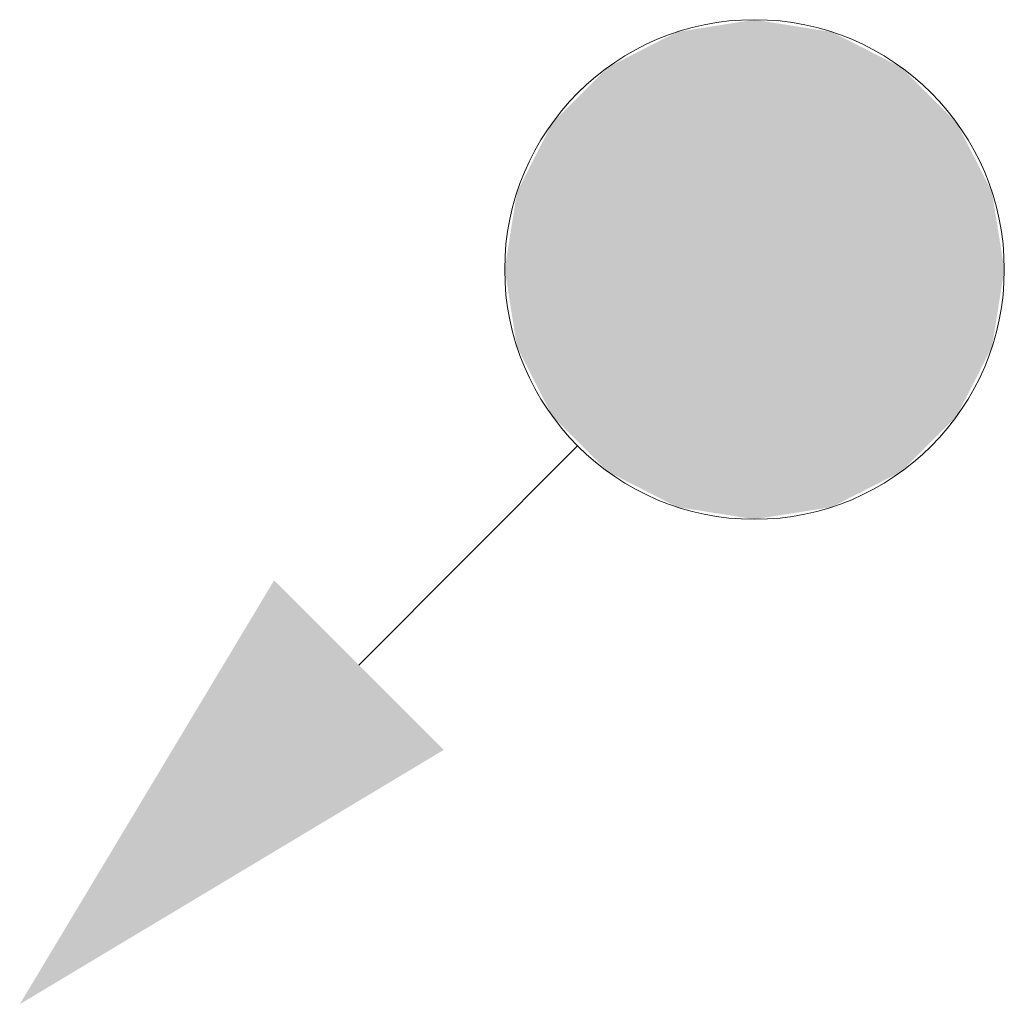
# Model space of a CAD drawing. Header units: millimetres. Extents: x 63 to 49372, y -17231 to 138.
# Tile 3 of 5: x 63 to 309, y -109 to 138. Entities that reach past the tile are written whole.
import ezdxf

# ---------------------------------------------------------------- set-up
doc = ezdxf.new("R2010")
doc.units = ezdxf.units.MM
doc.layers.add('Dešťová voda', color=7, linetype='Continuous')

# ---------------------------------------------------------------- blocks, each defined once
blk = doc.blocks.new('Konec potrubí-PipeEnd Dešťová voda D125-ID-45-8-29-272')
at = {"layer": 'Dešťová voda', "color": 174, "lineweight": 5}
blk.add_circle((0, 0), 62.5, dxfattribs=at)

msp = doc.modelspace()

# ---------------------------------------------------------------- hatches: boundary and pattern name
at = {"layer": 'Dešťová voda', "lineweight": 5}
for points in [[(309, 75), (305.94, 94.31), (297.06, 111.74), (283.23, 125.56), (265.81, 134.44), (246.5, 137.5), (227.18, 134.44), (209.76, 125.56), (195.93, 111.74), (187.06, 94.31), (184, 75), (187.06, 55.69), (195.93, 38.26), (209.76, 24.44), (227.18, 15.56), (246.5, 12.5), (265.81, 15.56), (283.23, 24.44), (297.06, 38.26), (305.94, 55.69)], [(62.65, -108.85), (126.29, -2.78), (168.72, -45.21)]]:
    msp.add_hatch(color=174, dxfattribs=at).paths.add_polyline_path(points)

# ---------------------------------------------------------------- linework, layer by layer
at = {"layer": 'Dešťová voda', "color": 174, "lineweight": 5}
msp.add_line((147.5, -23.99), (202.23, 30.88), dxfattribs=at)

# ---------------------------------------------------------------- block references
msp.add_blockref('Konec potrubí-PipeEnd Dešťová voda D125-ID-45-8-29-272', (246.5, 75), dxfattribs=at)

doc.saveas('drawing.dxf')
